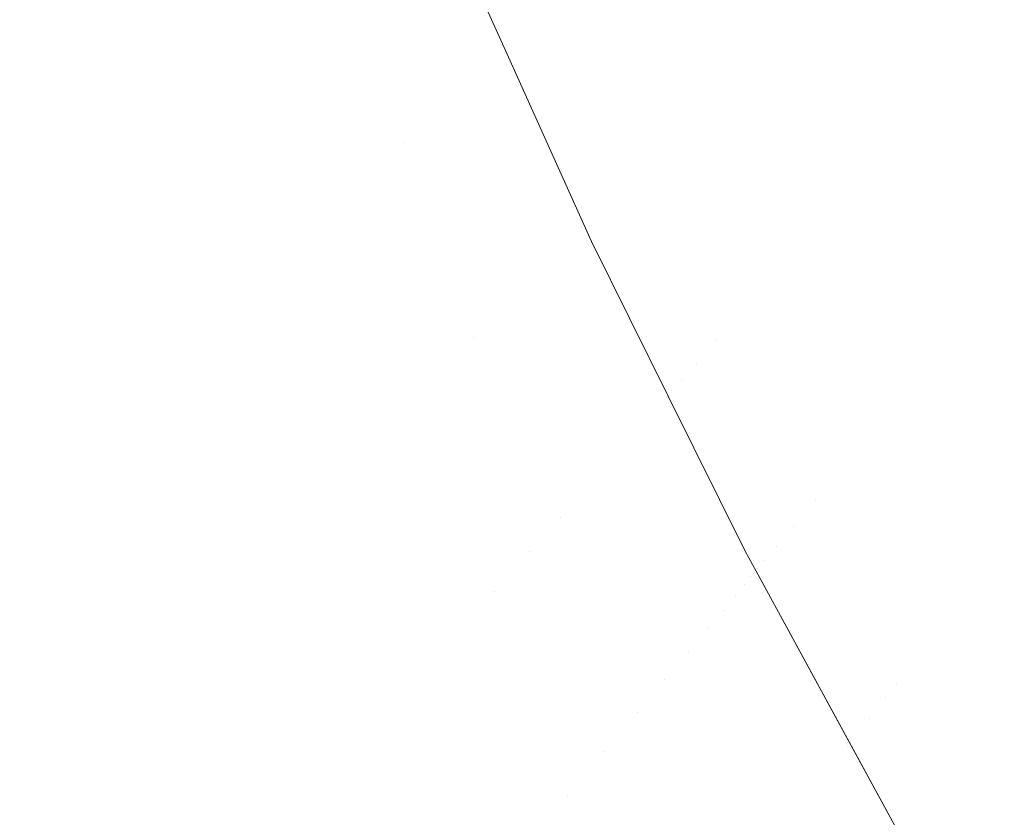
# Model space of a CAD drawing. Header units: centimetres. Extents: x -17.1 to 18.2, y 3.4 to 5.2.
# Tile 110 of 256: x -5.2199 to -5.1974, y 3.7706 to 3.7888. Entities that reach past the tile are written whole.
import ezdxf

# ---------------------------------------------------------------- set-up
doc = ezdxf.new("R2010")
doc.units = ezdxf.units.CM
doc.header["$LTSCALE"] = 2.54
doc.layers.add('Lucido design-1', color=7, linetype='Continuous')

# ---------------------------------------------------------------- blocks, each defined once
blk = doc.blocks.new('Gruppo-4-1')
at = {"color": 7, "linetype": 'Continuous', "lineweight": 9}
blk.add_3dface([(-17.020308, 5.100212, -1872.215514), (-17.020308, 3.500212, -1872.215514), (18.147234, 3.500212, -1872.215514), (18.147234, 5.100212, -1872.215514)], dxfattribs=at)
for points, invisible_edges in [([(-5.211945, 3.796685, -1872.704243), (-5.211783, 3.796835, -1872.701944), (-5.20836, 3.788772, -1872.701944), (-5.208517, 3.788611, -1872.704243)], 15), ([(-5.208171, 3.788965, -1872.699636), (-5.20836, 3.788772, -1872.701944), (-5.211783, 3.796835, -1872.701944), (-5.211588, 3.797013, -1872.699636)], 15), ([(-5.208517, 3.788611, -1872.704243), (-5.208645, 3.788481, -1872.706529), (-5.212077, 3.796564, -1872.706529), (-5.211945, 3.796685, -1872.704243)], 15), ([(-5.212292, 3.796367, -1872.713294), (-5.21225, 3.796406, -1872.711056), (-5.208813, 3.78831, -1872.711056), (-5.208854, 3.788268, -1872.713294)], 15), ([(-5.208743, 3.788381, -1872.7088), (-5.208813, 3.78831, -1872.711056), (-5.21225, 3.796406, -1872.711056), (-5.212178, 3.796472, -1872.7088)], 15), ([(-5.212178, 3.796472, -1872.7088), (-5.212077, 3.796564, -1872.706529), (-5.208645, 3.788481, -1872.706529), (-5.208743, 3.788381, -1872.7088)], 15), ([(-5.209048, 3.78807, -1872.923631), (-5.209132, 3.787985, -1872.925326), (-5.212579, 3.796104, -1872.925326), (-5.212493, 3.796183, -1872.923631)], 15), ([(-5.212493, 3.796183, -1872.923631), (-5.212424, 3.796246, -1872.921959), (-5.208981, 3.788138, -1872.921959), (-5.209048, 3.78807, -1872.923631)], 15), ([(-5.20893, 3.78819, -1872.920311), (-5.208981, 3.788138, -1872.921959), (-5.212424, 3.796246, -1872.921959), (-5.212371, 3.796295, -1872.920311)], 15), ([(-5.212371, 3.796295, -1872.920311), (-5.212335, 3.796328, -1872.918688), (-5.208895, 3.788226, -1872.918688), (-5.20893, 3.78819, -1872.920311)], 15), ([(-5.208874, 3.788248, -1872.917089), (-5.208895, 3.788226, -1872.918688), (-5.212335, 3.796328, -1872.918688), (-5.212313, 3.796348, -1872.917089)], 15), ([(-5.210425, 3.791818, -1872.915514), (-5.208874, 3.788248, -1872.917089), (-5.212313, 3.796348, -1872.917089)], 11), ([(-5.212292, 3.796367, -1872.713294), (-5.208854, 3.788268, -1872.713294), (-5.210425, 3.791818, -1872.715514)], 11), ([(-5.209233, 3.787881, -1872.927046), (-5.209353, 3.787759, -1872.928788), (-5.212807, 3.795895, -1872.928788), (-5.212684, 3.796008, -1872.927046)], 15), ([(-5.212684, 3.796008, -1872.927046), (-5.212579, 3.796104, -1872.925326), (-5.209132, 3.787985, -1872.925326), (-5.209233, 3.787881, -1872.927046)], 15), ([(-5.209491, 3.787618, -1872.930554), (-5.20965, 3.787456, -1872.932342), (-5.213113, 3.795614, -1872.932342), (-5.21295, 3.795764, -1872.930554)], 15), ([(-5.21295, 3.795764, -1872.930554), (-5.212807, 3.795895, -1872.928788), (-5.209353, 3.787759, -1872.928788), (-5.209491, 3.787618, -1872.930554)], 15), ([(-5.213298, 3.795444, -1872.934153), (-5.213113, 3.795614, -1872.932342), (-5.20965, 3.787456, -1872.932342), (-5.209829, 3.787274, -1872.934153)], 15), ([(-5.213734, 3.795044, -1872.937837), (-5.213505, 3.795255, -1872.935985), (-5.210029, 3.787069, -1872.935985), (-5.210252, 3.786842, -1872.937837)], 15), ([(-5.209829, 3.787274, -1872.934153), (-5.210029, 3.787069, -1872.935985), (-5.213505, 3.795255, -1872.935985), (-5.213298, 3.795444, -1872.934153)], 15), ([(-5.210252, 3.786842, -1872.937837), (-5.210498, 3.786591, -1872.939711), (-5.213988, 3.794811, -1872.939711), (-5.213734, 3.795044, -1872.937837)], 15), ([(-5.214266, 3.794556, -1872.941603), (-5.213988, 3.794811, -1872.939711), (-5.210498, 3.786591, -1872.939711), (-5.210768, 3.786316, -1872.941603)], 15), ([(-5.210768, 3.786316, -1872.941603), (-5.211062, 3.786016, -1872.943514), (-5.21457, 3.794277, -1872.943514), (-5.214266, 3.794556, -1872.941603)], 15), ([(-5.2149, 3.793974, -1872.945443), (-5.21457, 3.794277, -1872.943514), (-5.211062, 3.786016, -1872.943514), (-5.211383, 3.785689, -1872.945443)], 15), ([(-5.211383, 3.785689, -1872.945443), (-5.211729, 3.785335, -1872.947388), (-5.215258, 3.793646, -1872.947388), (-5.2149, 3.793974, -1872.945443)], 15), ([(-5.215644, 3.793292, -1872.949348), (-5.215258, 3.793646, -1872.947388), (-5.211729, 3.785335, -1872.947388), (-5.212104, 3.784953, -1872.949348)], 15), ([(-5.212104, 3.784953, -1872.949348), (-5.212506, 3.784543, -1872.951323), (-5.216059, 3.792911, -1872.951323), (-5.215644, 3.793292, -1872.949348)], 15), ([(-5.216505, 3.792502, -1872.953311), (-5.216059, 3.792911, -1872.951323), (-5.212506, 3.784543, -1872.951323), (-5.212938, 3.784102, -1872.953311)], 15), ([(-5.198961, 3.792881, -1872.662952), (-5.197164, 3.789169, -1872.662952), (-5.19786, 3.788381, -1872.665138), (-5.199669, 3.79212, -1872.665138)], 15), ([(-5.203227, 3.788295, -1872.678705), (-5.205014, 3.792185, -1872.678705), (-5.204495, 3.792714, -1872.676402), (-5.202718, 3.788843, -1872.676402)], 15), ([(-5.212938, 3.784102, -1872.953311), (-5.2134, 3.783631, -1872.955309), (-5.216981, 3.792065, -1872.955309), (-5.216505, 3.792502, -1872.953311)], 15), ([(-5.203704, 3.787783, -1872.681018), (-5.205498, 3.791691, -1872.681018), (-5.205014, 3.792185, -1872.678705), (-5.203227, 3.788295, -1872.678705)], 15), ([(-5.199669, 3.79212, -1872.665138), (-5.19786, 3.788381, -1872.665138), (-5.198524, 3.78763, -1872.66735), (-5.200345, 3.791394, -1872.66735)], 15), ([(-5.217489, 3.791599, -1872.957318), (-5.216981, 3.792065, -1872.955309), (-5.2134, 3.783631, -1872.955309), (-5.213892, 3.783129, -1872.957318)], 15), ([(-5.210425, 3.791818, -1872.915514), (-5.208828, 3.788272, -1872.915514), (-5.208874, 3.788248, -1872.917089)], 10), ([(-5.208828, 3.788272, -1872.915514), (-5.210425, 3.791818, -1872.915514), (-5.210425, 3.791818, -1872.715514), (-5.208828, 3.788272, -1872.715514)], 10), ([(-5.208854, 3.788268, -1872.713294), (-5.208828, 3.788272, -1872.715514), (-5.210425, 3.791818, -1872.715514)], 9), ([(-5.204147, 3.787307, -1872.683339), (-5.205949, 3.791231, -1872.683339), (-5.205498, 3.791691, -1872.681018), (-5.203704, 3.787783, -1872.681018)], 15), ([(-5.213892, 3.783129, -1872.957318), (-5.214417, 3.782594, -1872.959334), (-5.21803, 3.791103, -1872.959334), (-5.217489, 3.791599, -1872.957318)], 15), ([(-5.204556, 3.786867, -1872.685667), (-5.206366, 3.790806, -1872.685667), (-5.205949, 3.791231, -1872.683339), (-5.204147, 3.787307, -1872.683339)], 15), ([(-5.200345, 3.791394, -1872.66735), (-5.198524, 3.78763, -1872.66735), (-5.199155, 3.786915, -1872.669585), (-5.200988, 3.790702, -1872.669585)], 15), ([(-5.218604, 3.790576, -1872.961357), (-5.21803, 3.791103, -1872.959334), (-5.214417, 3.782594, -1872.959334), (-5.214974, 3.782026, -1872.961357)], 15), ([(-5.204933, 3.786462, -1872.687998), (-5.206749, 3.790415, -1872.687998), (-5.206366, 3.790806, -1872.685667), (-5.204556, 3.786867, -1872.685667)], 15), ([(-5.214974, 3.782026, -1872.961357), (-5.215564, 3.781424, -1872.963384), (-5.219212, 3.790018, -1872.963384), (-5.218604, 3.790576, -1872.961357)], 15), ([(-5.200988, 3.790702, -1872.669585), (-5.199155, 3.786915, -1872.669585), (-5.199754, 3.786237, -1872.67184), (-5.201598, 3.790047, -1872.67184)], 15), ([(-5.205277, 3.786093, -1872.690331), (-5.207098, 3.790059, -1872.690331), (-5.206749, 3.790415, -1872.687998), (-5.204933, 3.786462, -1872.687998)], 15), ([(-5.219856, 3.789427, -1872.965413), (-5.219212, 3.790018, -1872.963384), (-5.215564, 3.781424, -1872.963384), (-5.216188, 3.780787, -1872.965413)], 15), ([(-5.205588, 3.785758, -1872.692664), (-5.207415, 3.789736, -1872.692664), (-5.207098, 3.790059, -1872.690331), (-5.205277, 3.786093, -1872.690331)], 15), ([(-5.201598, 3.790047, -1872.67184), (-5.199754, 3.786237, -1872.67184), (-5.20032, 3.785596, -1872.674113), (-5.202174, 3.789427, -1872.674113)], 15), ([(-5.205867, 3.785458, -1872.694993), (-5.207699, 3.789446, -1872.694993), (-5.207415, 3.789736, -1872.692664), (-5.205588, 3.785758, -1872.692664)], 15), ([(-5.216188, 3.780787, -1872.965413), (-5.216847, 3.780115, -1872.967443), (-5.220536, 3.788804, -1872.967443), (-5.219856, 3.789427, -1872.965413)], 15), ([(-5.206115, 3.785192, -1872.697318), (-5.207951, 3.789189, -1872.697318), (-5.207699, 3.789446, -1872.694993), (-5.205867, 3.785458, -1872.694993)], 15), ([(-5.202174, 3.789427, -1872.674113), (-5.20032, 3.785596, -1872.674113), (-5.200853, 3.784992, -1872.676402), (-5.202718, 3.788843, -1872.676402)], 15), ([(-5.206331, 3.784959, -1872.699636), (-5.208171, 3.788965, -1872.699636), (-5.207951, 3.789189, -1872.697318), (-5.206115, 3.785192, -1872.697318)], 15), ([(-5.206516, 3.78476, -1872.701944), (-5.20836, 3.788772, -1872.701944), (-5.208171, 3.788965, -1872.699636), (-5.206331, 3.784959, -1872.699636)], 15), ([(-5.195966, 3.784666, -1872.665138), (-5.19786, 3.788381, -1872.665138), (-5.197164, 3.789169, -1872.662952), (-5.195284, 3.78548, -1872.662952)], 15), ([(-5.221252, 3.788147, -1872.96947), (-5.220536, 3.788804, -1872.967443), (-5.216847, 3.780115, -1872.967443), (-5.217541, 3.779407, -1872.96947)], 15), ([(-5.206672, 3.784593, -1872.704243), (-5.208517, 3.788611, -1872.704243), (-5.20836, 3.788772, -1872.701944), (-5.206516, 3.78476, -1872.701944)], 15), ([(-5.202718, 3.788843, -1872.676402), (-5.200853, 3.784992, -1872.676402), (-5.201354, 3.784425, -1872.678705), (-5.203227, 3.788295, -1872.678705)], 15), ([(-5.206797, 3.784458, -1872.706529), (-5.208645, 3.788481, -1872.706529), (-5.208517, 3.788611, -1872.704243), (-5.206672, 3.784593, -1872.704243)], 15), ([(-5.207002, 3.784238, -1872.713294), (-5.208854, 3.788268, -1872.713294), (-5.208813, 3.78831, -1872.711056), (-5.206962, 3.784281, -1872.711056)], 15), ([(-5.206962, 3.784281, -1872.711056), (-5.208813, 3.78831, -1872.711056), (-5.208743, 3.788381, -1872.7088), (-5.206894, 3.784354, -1872.7088)], 15), ([(-5.206894, 3.784354, -1872.7088), (-5.208743, 3.788381, -1872.7088), (-5.208645, 3.788481, -1872.706529), (-5.206797, 3.784458, -1872.706529)], 15), ([(-5.203227, 3.788295, -1872.678705), (-5.201354, 3.784425, -1872.678705), (-5.201822, 3.783895, -1872.681018), (-5.203704, 3.787783, -1872.681018)], 15), ([(-5.198524, 3.78763, -1872.66735), (-5.19786, 3.788381, -1872.665138), (-5.195966, 3.784666, -1872.665138), (-5.196617, 3.78389, -1872.66735)], 15), ([(-5.217541, 3.779407, -1872.96947), (-5.218271, 3.778662, -1872.971493), (-5.222005, 3.787456, -1872.971493), (-5.221252, 3.788147, -1872.96947)], 15), ([(-5.205249, 3.780014, -1872.923631), (-5.20533, 3.779922, -1872.925326), (-5.209132, 3.787985, -1872.925326), (-5.209048, 3.78807, -1872.923631)], 15), ([(-5.209048, 3.78807, -1872.923631), (-5.208981, 3.788138, -1872.921959), (-5.205184, 3.780087, -1872.921959), (-5.205249, 3.780014, -1872.923631)], 15), ([(-5.205135, 3.780143, -1872.920311), (-5.205184, 3.780087, -1872.921959), (-5.208981, 3.788138, -1872.921959), (-5.20893, 3.78819, -1872.920311)], 15), ([(-5.20893, 3.78819, -1872.920311), (-5.208895, 3.788226, -1872.918688), (-5.205101, 3.780182, -1872.918688), (-5.205135, 3.780143, -1872.920311)], 15), ([(-5.205081, 3.780205, -1872.917089), (-5.205101, 3.780182, -1872.918688), (-5.208895, 3.788226, -1872.918688), (-5.208874, 3.788248, -1872.917089)], 15), ([(-5.208874, 3.788248, -1872.917089), (-5.208828, 3.788272, -1872.915514), (-5.206795, 3.783757, -1872.915514)], 9), ([(-5.206795, 3.783757, -1872.915514), (-5.205081, 3.780205, -1872.917089), (-5.208874, 3.788248, -1872.917089)], 11), ([(-5.208828, 3.788272, -1872.715514), (-5.208854, 3.788268, -1872.713294), (-5.207002, 3.784238, -1872.713294)], 11), ([(-5.208828, 3.788272, -1872.715514), (-5.206795, 3.783757, -1872.715514), (-5.206795, 3.783757, -1872.915514), (-5.208828, 3.788272, -1872.915514)], 10), ([(-5.207002, 3.784238, -1872.713294), (-5.206795, 3.783757, -1872.715514), (-5.208828, 3.788272, -1872.715514)], 9), ([(-5.205427, 3.779812, -1872.927046), (-5.205543, 3.779681, -1872.928788), (-5.209353, 3.787759, -1872.928788), (-5.209233, 3.787881, -1872.927046)], 15), ([(-5.209233, 3.787881, -1872.927046), (-5.209132, 3.787985, -1872.925326), (-5.20533, 3.779922, -1872.925326), (-5.205427, 3.779812, -1872.927046)], 15), ([(-5.205677, 3.77953, -1872.930554), (-5.20583, 3.779356, -1872.932342), (-5.20965, 3.787456, -1872.932342), (-5.209491, 3.787618, -1872.930554)], 15), ([(-5.209491, 3.787618, -1872.930554), (-5.209353, 3.787759, -1872.928788), (-5.205543, 3.779681, -1872.928788), (-5.205677, 3.77953, -1872.930554)], 15), ([(-5.203704, 3.787783, -1872.681018), (-5.201822, 3.783895, -1872.681018), (-5.202257, 3.783402, -1872.683339), (-5.204147, 3.787307, -1872.683339)], 15), ([(-5.196617, 3.78389, -1872.66735), (-5.197236, 3.783151, -1872.669585), (-5.199155, 3.786915, -1872.669585), (-5.198524, 3.78763, -1872.66735)], 15), ([(-5.222796, 3.78673, -1872.973508), (-5.222005, 3.787456, -1872.971493), (-5.218271, 3.778662, -1872.971493), (-5.219039, 3.777879, -1872.973508)], 15), ([(-5.209829, 3.787274, -1872.934153), (-5.20965, 3.787456, -1872.932342), (-5.20583, 3.779356, -1872.932342), (-5.206002, 3.779161, -1872.934153)], 15), ([(-5.206002, 3.779161, -1872.934153), (-5.206196, 3.778941, -1872.935985), (-5.210029, 3.787069, -1872.935985), (-5.209829, 3.787274, -1872.934153)], 15), ([(-5.204147, 3.787307, -1872.683339), (-5.202257, 3.783402, -1872.683339), (-5.202659, 3.782947, -1872.685667), (-5.204556, 3.786867, -1872.685667)], 15), ([(-5.210252, 3.786842, -1872.937837), (-5.210029, 3.787069, -1872.935985), (-5.206196, 3.778941, -1872.935985), (-5.206411, 3.778698, -1872.937837)], 15), ([(-5.222796, 3.78673, -1872.973508), (-5.219039, 3.777879, -1872.973508), (-5.221782, 3.781509, -1872.975514)], 11), ([(-5.206411, 3.778698, -1872.937837), (-5.206648, 3.778429, -1872.939711), (-5.210498, 3.786591, -1872.939711), (-5.210252, 3.786842, -1872.937837)], 15), ([(-5.204556, 3.786867, -1872.685667), (-5.202659, 3.782947, -1872.685667), (-5.203029, 3.782528, -1872.687998), (-5.204933, 3.786462, -1872.687998)], 15), ([(-5.199754, 3.786237, -1872.67184), (-5.199155, 3.786915, -1872.669585), (-5.197236, 3.783151, -1872.669585), (-5.197823, 3.78245, -1872.67184)], 15), ([(-5.210768, 3.786316, -1872.941603), (-5.210498, 3.786591, -1872.939711), (-5.206648, 3.778429, -1872.939711), (-5.206909, 3.778134, -1872.941603)], 15), ([(-5.206909, 3.778134, -1872.941603), (-5.207193, 3.777812, -1872.943514), (-5.211062, 3.786016, -1872.943514), (-5.210768, 3.786316, -1872.941603)], 15), ([(-5.204933, 3.786462, -1872.687998), (-5.203029, 3.782528, -1872.687998), (-5.203366, 3.782146, -1872.690331), (-5.205277, 3.786093, -1872.690331)], 15), ([(-5.205277, 3.786093, -1872.690331), (-5.203366, 3.782146, -1872.690331), (-5.203672, 3.781799, -1872.692664), (-5.205588, 3.785758, -1872.692664)], 15), ([(-5.197823, 3.78245, -1872.67184), (-5.198379, 3.781788, -1872.674113), (-5.20032, 3.785596, -1872.674113), (-5.199754, 3.786237, -1872.67184)], 15), ([(-5.209489, 3.781565, -1872.945443), (-5.211383, 3.785689, -1872.945443), (-5.211062, 3.786016, -1872.943514)], 11), ([(-5.211062, 3.786016, -1872.943514), (-5.207193, 3.777812, -1872.943514), (-5.209489, 3.781565, -1872.945443)], 11), ([(-5.20983, 3.781199, -1872.947388), (-5.211729, 3.785335, -1872.947388), (-5.211383, 3.785689, -1872.945443), (-5.209489, 3.781565, -1872.945443)], 15), ([(-5.205588, 3.785758, -1872.692664), (-5.203672, 3.781799, -1872.692664), (-5.203946, 3.781489, -1872.694993), (-5.205867, 3.785458, -1872.694993)], 15), ([(-5.200853, 3.784992, -1872.676402), (-5.20032, 3.785596, -1872.674113), (-5.198379, 3.781788, -1872.674113), (-5.198902, 3.781164, -1872.676402)], 15), ([(-5.205867, 3.785458, -1872.694993), (-5.203946, 3.781489, -1872.694993), (-5.204189, 3.781214, -1872.697318), (-5.206115, 3.785192, -1872.697318)], 15), ([(-5.210198, 3.780803, -1872.949348), (-5.212104, 3.784953, -1872.949348), (-5.211729, 3.785335, -1872.947388), (-5.20983, 3.781199, -1872.947388)], 15), ([(-5.206115, 3.785192, -1872.697318), (-5.204189, 3.781214, -1872.697318), (-5.204402, 3.780973, -1872.699636), (-5.206331, 3.784959, -1872.699636)], 15), ([(-5.210593, 3.780378, -1872.951323), (-5.212506, 3.784543, -1872.951323), (-5.212104, 3.784953, -1872.949348), (-5.210198, 3.780803, -1872.949348)], 15), ([(-5.206331, 3.784959, -1872.699636), (-5.204402, 3.780973, -1872.699636), (-5.204584, 3.780767, -1872.701944), (-5.206516, 3.78476, -1872.701944)], 15), ([(-5.198902, 3.781164, -1872.676402), (-5.199393, 3.780578, -1872.678705), (-5.201354, 3.784425, -1872.678705), (-5.200853, 3.784992, -1872.676402)], 15), ([(-5.206516, 3.78476, -1872.701944), (-5.204584, 3.780767, -1872.701944), (-5.204736, 3.780594, -1872.704243), (-5.206672, 3.784593, -1872.704243)], 15), ([(-5.211018, 3.779922, -1872.953311), (-5.212938, 3.784102, -1872.953311), (-5.212506, 3.784543, -1872.951323), (-5.210593, 3.780378, -1872.951323)], 15), ([(-5.206797, 3.784458, -1872.706529), (-5.20486, 3.780455, -1872.706529), (-5.204954, 3.780347, -1872.7088), (-5.206894, 3.784354, -1872.7088)], 15), ([(-5.206672, 3.784593, -1872.704243), (-5.204736, 3.780594, -1872.704243), (-5.20486, 3.780455, -1872.706529), (-5.206797, 3.784458, -1872.706529)], 15), ([(-5.206962, 3.784281, -1872.711056), (-5.205021, 3.780272, -1872.711056), (-5.205061, 3.780227, -1872.713294), (-5.207002, 3.784238, -1872.713294)], 15), ([(-5.206795, 3.783757, -1872.715514), (-5.207002, 3.784238, -1872.713294), (-5.205061, 3.780227, -1872.713294)], 11), ([(-5.206894, 3.784354, -1872.7088), (-5.204954, 3.780347, -1872.7088), (-5.205021, 3.780272, -1872.711056), (-5.206962, 3.784281, -1872.711056)], 15), ([(-5.201822, 3.783895, -1872.681018), (-5.201354, 3.784425, -1872.678705), (-5.199393, 3.780578, -1872.678705), (-5.199851, 3.780031, -1872.681018)], 15), ([(-5.211472, 3.779434, -1872.955309), (-5.2134, 3.783631, -1872.955309), (-5.212938, 3.784102, -1872.953311), (-5.211018, 3.779922, -1872.953311)], 15), ([(-5.199851, 3.780031, -1872.681018), (-5.200278, 3.779522, -1872.683339), (-5.202257, 3.783402, -1872.683339), (-5.201822, 3.783895, -1872.681018)], 15), ([(-5.211956, 3.778913, -1872.957318), (-5.213892, 3.783129, -1872.957318), (-5.2134, 3.783631, -1872.955309), (-5.211472, 3.779434, -1872.955309)], 15), ([(-5.206795, 3.783757, -1872.915514), (-5.205042, 3.780228, -1872.915514), (-5.205081, 3.780205, -1872.917089)], 10), ([(-5.205042, 3.780228, -1872.915514), (-5.206795, 3.783757, -1872.915514), (-5.206795, 3.783757, -1872.715514), (-5.205042, 3.780228, -1872.715514)], 10), ([(-5.205061, 3.780227, -1872.713294), (-5.205042, 3.780228, -1872.715514), (-5.206795, 3.783757, -1872.715514)], 9), ([(-5.202659, 3.782947, -1872.685667), (-5.202257, 3.783402, -1872.683339), (-5.200278, 3.779522, -1872.683339), (-5.200673, 3.779051, -1872.685667)], 15), ([(-5.212472, 3.778359, -1872.959334), (-5.214417, 3.782594, -1872.959334), (-5.213892, 3.783129, -1872.957318), (-5.211956, 3.778913, -1872.957318)], 15), ([(-5.197823, 3.78245, -1872.67184), (-5.197236, 3.783151, -1872.669585), (-5.19523, 3.779416, -1872.669585), (-5.195805, 3.778693, -1872.67184)], 15), ([(-5.200673, 3.779051, -1872.685667), (-5.201035, 3.778618, -1872.687998), (-5.203029, 3.782528, -1872.687998), (-5.202659, 3.782947, -1872.685667)], 15), ([(-5.213019, 3.777771, -1872.961357), (-5.214974, 3.782026, -1872.961357), (-5.214417, 3.782594, -1872.959334), (-5.212472, 3.778359, -1872.959334)], 15), ([(-5.203366, 3.782146, -1872.690331), (-5.203029, 3.782528, -1872.687998), (-5.201035, 3.778618, -1872.687998), (-5.201367, 3.778223, -1872.690331)], 15), ([(-5.195805, 3.778693, -1872.67184), (-5.196349, 3.77801, -1872.674113), (-5.198379, 3.781788, -1872.674113), (-5.197823, 3.78245, -1872.67184)], 15), ([(-5.213599, 3.777147, -1872.963384), (-5.215564, 3.781424, -1872.963384), (-5.214974, 3.782026, -1872.961357), (-5.213019, 3.777771, -1872.961357)], 15), ([(-5.201367, 3.778223, -1872.690331), (-5.201666, 3.777866, -1872.692664), (-5.203672, 3.781799, -1872.692664), (-5.203366, 3.782146, -1872.690331)], 15), ([(-5.203946, 3.781489, -1872.694993), (-5.203672, 3.781799, -1872.692664), (-5.201666, 3.777866, -1872.692664)], 11), ([(-5.198902, 3.781164, -1872.676402), (-5.198379, 3.781788, -1872.674113), (-5.196349, 3.77801, -1872.674113), (-5.196862, 3.777366, -1872.676402)], 15), ([(-5.209489, 3.781565, -1872.945443), (-5.207503, 3.777462, -1872.945443), (-5.207837, 3.777083, -1872.947388), (-5.20983, 3.781199, -1872.947388)], 15), ([(-5.207193, 3.777812, -1872.943514), (-5.207503, 3.777462, -1872.945443), (-5.209489, 3.781565, -1872.945443)], 11), ([(-5.221782, 3.781509, -1872.975514), (-5.219843, 3.777059, -1872.975514), (-5.220685, 3.7762, -1872.977507), (-5.222638, 3.780681, -1872.977507)], 15), ([(-5.219039, 3.777879, -1872.973508), (-5.219843, 3.777059, -1872.975514), (-5.221782, 3.781509, -1872.975514)], 11), ([(-5.214213, 3.776487, -1872.965413), (-5.216188, 3.780787, -1872.965413), (-5.215564, 3.781424, -1872.963384), (-5.213599, 3.777147, -1872.963384)], 15), ([(-5.202174, 3.77726, -1872.697318), (-5.204189, 3.781214, -1872.697318), (-5.203946, 3.781489, -1872.694993)], 11), ([(-5.203946, 3.781489, -1872.694993), (-5.201666, 3.777866, -1872.692664), (-5.202174, 3.77726, -1872.697318)], 11), ([(-5.20983, 3.781199, -1872.947388), (-5.207837, 3.777083, -1872.947388), (-5.208199, 3.776673, -1872.949348), (-5.210198, 3.780803, -1872.949348)], 15), ([(-5.204402, 3.780973, -1872.699636), (-5.204189, 3.781214, -1872.697318), (-5.202174, 3.77726, -1872.697318)], 11), ([(-5.196862, 3.777366, -1872.676402), (-5.197343, 3.776761, -1872.678705), (-5.199393, 3.780578, -1872.678705), (-5.198902, 3.781164, -1872.676402)], 15), ([(-5.202561, 3.776799, -1872.701944), (-5.204584, 3.780767, -1872.701944), (-5.204402, 3.780973, -1872.699636)], 11), ([(-5.204402, 3.780973, -1872.699636), (-5.202174, 3.77726, -1872.697318), (-5.202561, 3.776799, -1872.701944)], 11), ([(-5.21486, 3.775791, -1872.967443), (-5.216847, 3.780115, -1872.967443), (-5.216188, 3.780787, -1872.965413), (-5.214213, 3.776487, -1872.965413)], 15), ([(-5.210198, 3.780803, -1872.949348), (-5.208199, 3.776673, -1872.949348), (-5.208587, 3.776233, -1872.951323), (-5.210593, 3.780378, -1872.951323)], 15), ([(-5.204736, 3.780594, -1872.704243), (-5.204584, 3.780767, -1872.701944), (-5.202561, 3.776799, -1872.701944)], 11), ([(-5.204954, 3.780347, -1872.7088), (-5.20486, 3.780455, -1872.706529), (-5.202831, 3.776476, -1872.706529)], 11), ([(-5.202831, 3.776476, -1872.706529), (-5.20486, 3.780455, -1872.706529), (-5.204736, 3.780594, -1872.704243)], 11), ([(-5.204736, 3.780594, -1872.704243), (-5.202561, 3.776799, -1872.701944), (-5.202831, 3.776476, -1872.706529)], 11), ([(-5.199851, 3.780031, -1872.681018), (-5.199393, 3.780578, -1872.678705), (-5.197343, 3.776761, -1872.678705), (-5.197792, 3.776196, -1872.681018)], 15), ([(-5.210593, 3.780378, -1872.951323), (-5.208587, 3.776233, -1872.951323), (-5.209004, 3.775761, -1872.953311), (-5.211018, 3.779922, -1872.953311)], 15), ([(-5.203068, 3.776194, -1872.918688), (-5.205101, 3.780182, -1872.918688), (-5.205081, 3.780205, -1872.917089)], 11), ([(-5.205081, 3.780205, -1872.917089), (-5.205042, 3.780228, -1872.915514), (-5.203282, 3.776686, -1872.915514)], 9), ([(-5.203282, 3.776686, -1872.915514), (-5.203068, 3.776194, -1872.918688), (-5.205081, 3.780205, -1872.917089)], 11), ([(-5.205061, 3.780227, -1872.713294), (-5.205021, 3.780272, -1872.711056), (-5.20299, 3.776287, -1872.711056)], 11), ([(-5.203282, 3.776686, -1872.715514), (-5.205042, 3.780228, -1872.715514), (-5.205061, 3.780227, -1872.713294)], 10), ([(-5.205061, 3.780227, -1872.713294), (-5.20299, 3.776287, -1872.711056), (-5.203282, 3.776686, -1872.715514)], 11), ([(-5.205042, 3.780228, -1872.715514), (-5.203282, 3.776686, -1872.715514), (-5.203282, 3.776686, -1872.915514), (-5.205042, 3.780228, -1872.915514)], 10), ([(-5.20299, 3.776287, -1872.711056), (-5.205021, 3.780272, -1872.711056), (-5.204954, 3.780347, -1872.7088)], 11), ([(-5.204954, 3.780347, -1872.7088), (-5.202831, 3.776476, -1872.706529), (-5.20299, 3.776287, -1872.711056)], 11), ([(-5.215543, 3.775057, -1872.96947), (-5.217541, 3.779407, -1872.96947), (-5.216847, 3.780115, -1872.967443), (-5.21486, 3.775791, -1872.967443)], 15), ([(-5.203149, 3.776097, -1872.921959), (-5.203292, 3.775926, -1872.925326), (-5.20533, 3.779922, -1872.925326), (-5.205249, 3.780014, -1872.923631)], 15), ([(-5.205249, 3.780014, -1872.923631), (-5.205184, 3.780087, -1872.921959), (-5.203149, 3.776097, -1872.921959)], 11), ([(-5.203068, 3.776194, -1872.918688), (-5.203149, 3.776097, -1872.921959), (-5.205184, 3.780087, -1872.921959), (-5.205135, 3.780143, -1872.920311)], 15), ([(-5.205135, 3.780143, -1872.920311), (-5.205101, 3.780182, -1872.918688), (-5.203068, 3.776194, -1872.918688)], 11), ([(-5.197792, 3.776196, -1872.681018), (-5.19821, 3.775671, -1872.683339), (-5.200278, 3.779522, -1872.683339), (-5.199851, 3.780031, -1872.681018)], 15), ([(-5.211018, 3.779922, -1872.953311), (-5.209004, 3.775761, -1872.953311), (-5.20945, 3.775256, -1872.955309), (-5.211472, 3.779434, -1872.955309)], 15), ([(-5.203292, 3.775926, -1872.925326), (-5.203501, 3.775677, -1872.928788), (-5.205543, 3.779681, -1872.928788), (-5.205427, 3.779812, -1872.927046)], 15), ([(-5.205427, 3.779812, -1872.927046), (-5.20533, 3.779922, -1872.925326), (-5.203292, 3.775926, -1872.925326)], 11), ([(-5.203501, 3.775677, -1872.928788), (-5.203783, 3.775341, -1872.932342), (-5.20583, 3.779356, -1872.932342), (-5.205677, 3.77953, -1872.930554)], 15), ([(-5.205677, 3.77953, -1872.930554), (-5.205543, 3.779681, -1872.928788), (-5.203501, 3.775677, -1872.928788)], 11), ([(-5.200673, 3.779051, -1872.685667), (-5.200278, 3.779522, -1872.683339), (-5.19821, 3.775671, -1872.683339), (-5.198596, 3.775186, -1872.685667)], 15), ([(-5.216261, 3.774285, -1872.971493), (-5.218271, 3.778662, -1872.971493), (-5.217541, 3.779407, -1872.96947), (-5.215543, 3.775057, -1872.96947)], 15), ([(-5.211472, 3.779434, -1872.955309), (-5.20945, 3.775256, -1872.955309), (-5.209926, 3.774718, -1872.957318), (-5.211956, 3.778913, -1872.957318)], 15), ([(-5.206002, 3.779161, -1872.934153), (-5.20583, 3.779356, -1872.932342), (-5.203783, 3.775341, -1872.932342)], 11), ([(-5.203783, 3.775341, -1872.932342), (-5.204142, 3.774913, -1872.935985), (-5.206196, 3.778941, -1872.935985), (-5.206002, 3.779161, -1872.934153)], 15), ([(-5.211956, 3.778913, -1872.957318), (-5.209926, 3.774718, -1872.957318), (-5.210432, 3.774145, -1872.959334), (-5.212472, 3.778359, -1872.959334)], 15), ([(-5.206411, 3.778698, -1872.937837), (-5.206196, 3.778941, -1872.935985), (-5.204142, 3.774913, -1872.935985)], 11), ([(-5.198596, 3.775186, -1872.685667), (-5.198952, 3.774739, -1872.687998), (-5.201035, 3.778618, -1872.687998), (-5.200673, 3.779051, -1872.685667)], 15), ([(-5.217015, 3.773475, -1872.973508), (-5.219039, 3.777879, -1872.973508), (-5.218271, 3.778662, -1872.971493), (-5.216261, 3.774285, -1872.971493)], 15), ([(-5.204142, 3.774913, -1872.935985), (-5.204586, 3.774383, -1872.939711), (-5.206648, 3.778429, -1872.939711), (-5.206411, 3.778698, -1872.937837)], 15), ([(-5.201367, 3.778223, -1872.690331), (-5.201035, 3.778618, -1872.687998), (-5.198952, 3.774739, -1872.687998), (-5.199276, 3.774331, -1872.690331)], 15), ([(-5.206909, 3.778134, -1872.941603), (-5.206648, 3.778429, -1872.939711), (-5.204586, 3.774383, -1872.939711)], 11), ([(-5.212472, 3.778359, -1872.959334), (-5.210432, 3.774145, -1872.959334), (-5.210969, 3.773536, -1872.961357), (-5.213019, 3.777771, -1872.961357)], 15), ([(-5.199276, 3.774331, -1872.690331), (-5.19957, 3.773962, -1872.692664), (-5.201666, 3.777866, -1872.692664), (-5.201367, 3.778223, -1872.690331)], 15), ([(-5.204586, 3.774383, -1872.939711), (-5.20512, 3.773746, -1872.943514), (-5.207193, 3.777812, -1872.943514), (-5.206909, 3.778134, -1872.941603)], 15), ([(-5.217806, 3.772625, -1872.975514), (-5.219843, 3.777059, -1872.975514), (-5.219039, 3.777879, -1872.973508), (-5.217015, 3.773475, -1872.973508)], 15), ([(-5.213019, 3.777771, -1872.961357), (-5.210969, 3.773536, -1872.961357), (-5.211539, 3.772891, -1872.963384), (-5.213599, 3.777147, -1872.963384)], 15), ([(-5.207503, 3.777462, -1872.945443), (-5.207193, 3.777812, -1872.943514), (-5.20512, 3.773746, -1872.943514)], 11), ([(-5.199833, 3.773631, -1872.694993), (-5.202174, 3.77726, -1872.697318), (-5.201666, 3.777866, -1872.692664)], 11), ([(-5.201666, 3.777866, -1872.692664), (-5.19957, 3.773962, -1872.692664), (-5.199833, 3.773631, -1872.694993)], 11), ([(-5.205752, 3.772992, -1872.947388), (-5.207837, 3.777083, -1872.947388), (-5.207503, 3.777462, -1872.945443)], 11), ([(-5.207503, 3.777462, -1872.945443), (-5.20512, 3.773746, -1872.943514), (-5.205752, 3.772992, -1872.947388)], 11), ([(-5.202174, 3.77726, -1872.697318), (-5.200067, 3.773338, -1872.697318), (-5.200446, 3.772861, -1872.701944), (-5.202561, 3.776799, -1872.701944)], 15), ([(-5.199833, 3.773631, -1872.694993), (-5.200067, 3.773338, -1872.697318), (-5.202174, 3.77726, -1872.697318)], 11), ([(-5.218634, 3.771735, -1872.977507), (-5.220685, 3.7762, -1872.977507), (-5.219843, 3.777059, -1872.975514), (-5.217806, 3.772625, -1872.975514)], 15), ([(-5.213599, 3.777147, -1872.963384), (-5.211539, 3.772891, -1872.963384), (-5.212142, 3.772208, -1872.965413), (-5.214213, 3.776487, -1872.965413)], 15), ([(-5.208199, 3.776673, -1872.949348), (-5.207837, 3.777083, -1872.947388), (-5.205752, 3.772992, -1872.947388)], 11), ([(-5.206487, 3.772114, -1872.951323), (-5.208587, 3.776233, -1872.951323), (-5.208199, 3.776673, -1872.949348)], 11), ([(-5.208199, 3.776673, -1872.949348), (-5.205752, 3.772992, -1872.947388), (-5.206487, 3.772114, -1872.951323)], 11), ([(-5.203282, 3.776686, -1872.915514), (-5.203033, 3.77623, -1872.915514), (-5.203068, 3.776194, -1872.918688)], 10), ([(-5.203033, 3.77623, -1872.915514), (-5.203282, 3.776686, -1872.915514), (-5.203282, 3.776686, -1872.715514), (-5.203033, 3.77623, -1872.715514)], 10), ([(-5.20299, 3.776287, -1872.711056), (-5.203033, 3.77623, -1872.715514), (-5.203282, 3.776686, -1872.715514)], 9), ([(-5.202561, 3.776799, -1872.701944), (-5.200446, 3.772861, -1872.701944), (-5.200711, 3.772528, -1872.706529), (-5.202831, 3.776476, -1872.706529)], 15), ([(-5.197792, 3.776196, -1872.681018), (-5.197343, 3.776761, -1872.678705), (-5.195203, 3.77298, -1872.678705), (-5.195643, 3.772398, -1872.681018)], 15), ([(-5.214213, 3.776487, -1872.965413), (-5.212142, 3.772208, -1872.965413), (-5.212778, 3.771488, -1872.967443), (-5.21486, 3.775791, -1872.967443)], 15), ([(-5.202831, 3.776476, -1872.706529), (-5.200711, 3.772528, -1872.706529), (-5.200866, 3.772333, -1872.711056), (-5.20299, 3.776287, -1872.711056)], 15), ([(-5.2195, 3.770805, -1872.979485), (-5.221565, 3.775302, -1872.979485), (-5.220685, 3.7762, -1872.977507), (-5.218634, 3.771735, -1872.977507)], 15), ([(-5.209004, 3.775761, -1872.953311), (-5.208587, 3.776233, -1872.951323), (-5.206487, 3.772114, -1872.951323)], 11), ([(-5.203068, 3.776194, -1872.918688), (-5.200942, 3.772237, -1872.918688), (-5.201023, 3.772137, -1872.921959), (-5.203149, 3.776097, -1872.921959)], 15), ([(-5.203068, 3.776194, -1872.918688), (-5.203033, 3.77623, -1872.915514), (-5.200884, 3.772288, -1872.915514)], 9), ([(-5.200884, 3.772288, -1872.915514), (-5.200942, 3.772237, -1872.918688), (-5.203068, 3.776194, -1872.918688)], 11), ([(-5.203033, 3.77623, -1872.715514), (-5.20299, 3.776287, -1872.711056), (-5.200866, 3.772333, -1872.711056)], 11), ([(-5.200884, 3.772288, -1872.915514), (-5.203033, 3.77623, -1872.915514), (-5.203033, 3.77623, -1872.715514), (-5.199421, 3.769605, -1872.715514)], 10), ([(-5.200866, 3.772333, -1872.711056), (-5.199421, 3.769605, -1872.715514), (-5.203033, 3.77623, -1872.715514)], 9), ([(-5.195643, 3.772398, -1872.681018), (-5.196051, 3.771856, -1872.683339), (-5.19821, 3.775671, -1872.683339), (-5.197792, 3.776196, -1872.681018)], 15), ([(-5.203292, 3.775926, -1872.925326), (-5.201162, 3.771961, -1872.925326), (-5.201367, 3.771704, -1872.928788), (-5.203501, 3.775677, -1872.928788)], 15), ([(-5.203149, 3.776097, -1872.921959), (-5.201023, 3.772137, -1872.921959), (-5.201162, 3.771961, -1872.925326), (-5.203292, 3.775926, -1872.925326)], 15), ([(-5.21486, 3.775791, -1872.967443), (-5.212778, 3.771488, -1872.967443), (-5.213448, 3.770729, -1872.96947), (-5.215543, 3.775057, -1872.96947)], 15), ([(-5.207334, 3.771105, -1872.955309), (-5.20945, 3.775256, -1872.955309), (-5.209004, 3.775761, -1872.953311)], 11), ([(-5.209004, 3.775761, -1872.953311), (-5.206487, 3.772114, -1872.951323), (-5.207334, 3.771105, -1872.955309)], 11), ([(-5.203501, 3.775677, -1872.928788), (-5.201367, 3.771704, -1872.928788), (-5.201643, 3.771357, -1872.932342), (-5.203783, 3.775341, -1872.932342)], 15), ([(-5.198596, 3.775186, -1872.685667), (-5.19821, 3.775671, -1872.683339), (-5.196051, 3.771856, -1872.683339), (-5.196429, 3.771356, -1872.685667)], 15), ([(-5.220403, 3.769834, -1872.981445), (-5.222484, 3.774365, -1872.981445), (-5.221565, 3.775302, -1872.979485), (-5.2195, 3.770805, -1872.979485)], 15), ([(-5.209926, 3.774718, -1872.957318), (-5.20945, 3.775256, -1872.955309), (-5.207334, 3.771105, -1872.955309), (-5.2078, 3.770549, -1872.957318)], 15), ([(-5.203783, 3.775341, -1872.932342), (-5.201643, 3.771357, -1872.932342), (-5.201995, 3.770915, -1872.935985), (-5.204142, 3.774913, -1872.935985)], 15), ([(-5.215543, 3.775057, -1872.96947), (-5.213448, 3.770729, -1872.96947), (-5.214153, 3.76993, -1872.971493), (-5.216261, 3.774285, -1872.971493)], 15), ([(-5.196429, 3.771356, -1872.685667), (-5.196777, 3.770896, -1872.687998), (-5.198952, 3.774739, -1872.687998), (-5.198596, 3.775186, -1872.685667)], 15), ([(-5.204142, 3.774913, -1872.935985), (-5.201995, 3.770915, -1872.935985), (-5.202429, 3.770369, -1872.939711), (-5.204586, 3.774383, -1872.939711)], 15), ([(-5.2078, 3.770549, -1872.957318), (-5.208296, 3.769956, -1872.959334), (-5.210432, 3.774145, -1872.959334), (-5.209926, 3.774718, -1872.957318)], 15), ([(-5.199276, 3.774331, -1872.690331), (-5.198952, 3.774739, -1872.687998), (-5.196777, 3.770896, -1872.687998), (-5.197094, 3.770475, -1872.690331)], 15), ([(-5.204586, 3.774383, -1872.939711), (-5.202429, 3.770369, -1872.939711), (-5.202953, 3.769711, -1872.943514), (-5.20512, 3.773746, -1872.943514)], 15), ([(-5.216261, 3.774285, -1872.971493), (-5.214153, 3.76993, -1872.971493), (-5.214894, 3.769091, -1872.973508), (-5.217015, 3.773475, -1872.973508)], 15), ([(-5.210969, 3.773536, -1872.961357), (-5.210432, 3.774145, -1872.959334), (-5.208296, 3.769956, -1872.959334), (-5.208824, 3.769327, -1872.961357)], 15), ([(-5.197094, 3.770475, -1872.690331), (-5.197382, 3.770095, -1872.692664), (-5.19957, 3.773962, -1872.692664), (-5.199276, 3.774331, -1872.690331)], 15), ([(-5.199833, 3.773631, -1872.694993), (-5.19957, 3.773962, -1872.692664), (-5.197382, 3.770095, -1872.692664), (-5.19764, 3.769754, -1872.694993)], 15), ([(-5.20512, 3.773746, -1872.943514), (-5.202953, 3.769711, -1872.943514), (-5.203572, 3.768933, -1872.947388), (-5.205752, 3.772992, -1872.947388)], 15), ([(-5.217015, 3.773475, -1872.973508), (-5.214894, 3.769091, -1872.973508), (-5.215671, 3.768212, -1872.975514), (-5.217806, 3.772625, -1872.975514)], 15), ([(-5.208824, 3.769327, -1872.961357), (-5.209382, 3.768661, -1872.963384), (-5.211539, 3.772891, -1872.963384), (-5.210969, 3.773536, -1872.961357)], 15), ([(-5.19764, 3.769754, -1872.694993), (-5.197868, 3.769451, -1872.697318), (-5.200067, 3.773338, -1872.697318), (-5.199833, 3.773631, -1872.694993)], 15), ([(-5.198068, 3.769187, -1872.699636), (-5.200446, 3.772861, -1872.701944), (-5.200067, 3.773338, -1872.697318)], 11), ([(-5.200067, 3.773338, -1872.697318), (-5.197868, 3.769451, -1872.697318), (-5.198068, 3.769187, -1872.699636)], 11), ([(-5.205752, 3.772992, -1872.947388), (-5.203572, 3.768933, -1872.947388), (-5.204292, 3.768028, -1872.951323), (-5.206487, 3.772114, -1872.951323)], 15), ([(-5.212142, 3.772208, -1872.965413), (-5.211539, 3.772891, -1872.963384), (-5.209382, 3.768661, -1872.963384), (-5.209973, 3.767956, -1872.965413)], 15), ([(-5.198498, 3.768617, -1872.706529), (-5.200711, 3.772528, -1872.706529), (-5.200446, 3.772861, -1872.701944), (-5.198239, 3.76896, -1872.701944)], 15), ([(-5.198068, 3.769187, -1872.699636), (-5.198239, 3.76896, -1872.701944), (-5.200446, 3.772861, -1872.701944)], 11), ([(-5.217806, 3.772625, -1872.975514), (-5.215671, 3.768212, -1872.975514), (-5.216484, 3.767291, -1872.977507), (-5.218634, 3.771735, -1872.977507)], 15), ([(-5.19865, 3.768416, -1872.711056), (-5.200866, 3.772333, -1872.711056), (-5.200711, 3.772528, -1872.706529), (-5.198498, 3.768617, -1872.706529)], 15), ([(-5.199421, 3.769605, -1872.715514), (-5.200866, 3.772333, -1872.711056), (-5.19865, 3.768416, -1872.711056)], 11), ([(-5.209973, 3.767956, -1872.965413), (-5.210597, 3.767212, -1872.967443), (-5.212778, 3.771488, -1872.967443), (-5.212142, 3.772208, -1872.965413)], 15), ([(-5.206487, 3.772114, -1872.951323), (-5.204292, 3.768028, -1872.951323), (-5.205121, 3.766986, -1872.955309), (-5.207334, 3.771105, -1872.955309)], 15), ([(-5.19894, 3.768032, -1872.925326), (-5.201162, 3.771961, -1872.925326), (-5.201023, 3.772137, -1872.921959), (-5.198803, 3.768213, -1872.921959)], 15), ([(-5.198803, 3.768213, -1872.921959), (-5.201023, 3.772137, -1872.921959), (-5.200942, 3.772237, -1872.918688), (-5.198724, 3.768317, -1872.918688)], 15), ([(-5.200942, 3.772237, -1872.918688), (-5.200884, 3.772288, -1872.915514), (-5.199421, 3.769605, -1872.915514)], 9), ([(-5.199421, 3.769605, -1872.915514), (-5.198724, 3.768317, -1872.918688), (-5.200942, 3.772237, -1872.918688)], 11), ([(-5.199421, 3.769605, -1872.715514), (-5.199421, 3.769605, -1872.915514), (-5.200884, 3.772288, -1872.915514)], 9), ([(-5.19914, 3.767767, -1872.928788), (-5.201367, 3.771704, -1872.928788), (-5.201162, 3.771961, -1872.925326), (-5.19894, 3.768032, -1872.925326)], 15), ([(-5.218634, 3.771735, -1872.977507), (-5.216484, 3.767291, -1872.977507), (-5.217333, 3.766329, -1872.979485), (-5.2195, 3.770805, -1872.979485)], 15), ([(-5.199409, 3.76741, -1872.932342), (-5.201643, 3.771357, -1872.932342), (-5.201367, 3.771704, -1872.928788), (-5.19914, 3.767767, -1872.928788)], 15), ([(-5.213448, 3.770729, -1872.96947), (-5.212778, 3.771488, -1872.967443), (-5.210597, 3.767212, -1872.967443), (-5.211255, 3.766427, -1872.96947)], 15), ([(-5.199754, 3.766954, -1872.935985), (-5.201995, 3.770915, -1872.935985), (-5.201643, 3.771357, -1872.932342), (-5.199409, 3.76741, -1872.932342)], 15), ([(-5.2078, 3.770549, -1872.957318), (-5.207334, 3.771105, -1872.955309), (-5.205121, 3.766986, -1872.955309), (-5.205578, 3.766412, -1872.957318)], 15), ([(-5.2195, 3.770805, -1872.979485), (-5.217333, 3.766329, -1872.979485), (-5.21822, 3.765324, -1872.981445), (-5.220403, 3.769834, -1872.981445)], 15), ([(-5.200179, 3.766391, -1872.939711), (-5.202429, 3.770369, -1872.939711), (-5.201995, 3.770915, -1872.935985), (-5.199754, 3.766954, -1872.935985)], 15), ([(-5.211255, 3.766427, -1872.96947), (-5.211947, 3.765602, -1872.971493), (-5.214153, 3.76993, -1872.971493), (-5.213448, 3.770729, -1872.96947)], 15)]:
    blk.add_3dface(points, dxfattribs=dict(at, invisible_edges=invisible_edges))
blk = doc.blocks.new('Gruppo-5-1')
at = {"color": 7}
blk.add_blockref('Gruppo-4-1', (0, 0), dxfattribs=at)

msp = doc.modelspace()

# ---------------------------------------------------------------- block references
at = {"layer": 'Lucido design-1', "color": 7}
msp.add_blockref('Gruppo-5-1', (0, 0), dxfattribs=at)

doc.saveas('drawing.dxf')
